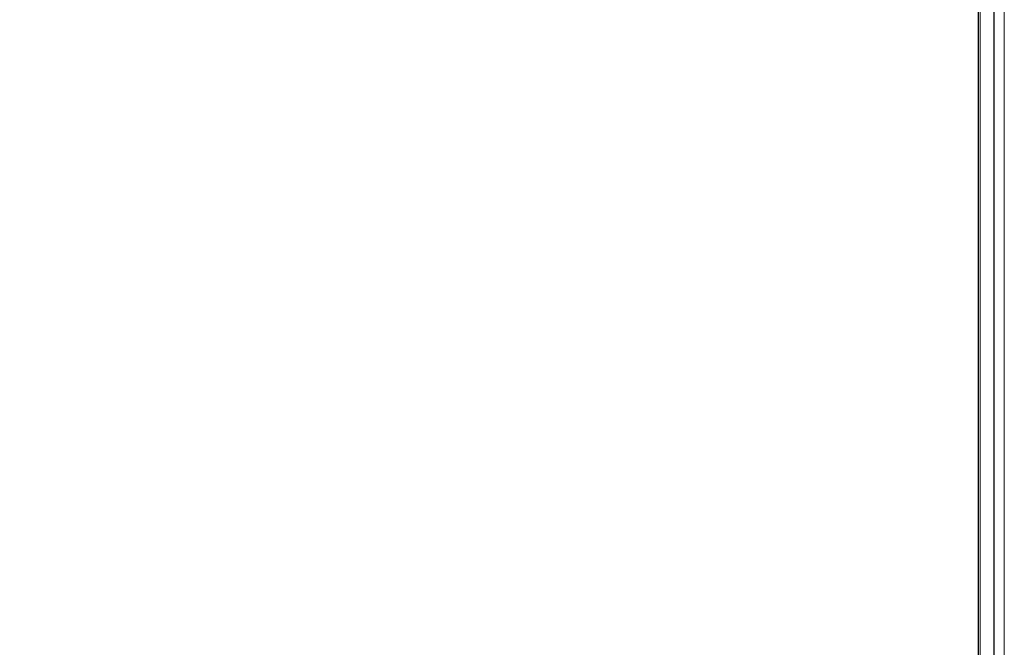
# Model space of a CAD drawing. Header units: millimetres. Extents: x 5 to 192, y 6 to 95.
# Tile 45 of 59: x 111.48 to 120.78, y 33.44 to 39.37. Entities that reach past the tile are written whole.
import ezdxf

# ---------------------------------------------------------------- set-up
doc = ezdxf.new("R2010")
doc.units = ezdxf.units.MM
doc.header["$MEASUREMENT"] = 0
doc.layers.add('Vrstva 1', color=7, linetype='Continuous')

msp = doc.modelspace()

# ---------------------------------------------------------------- linework, layer by layer
at = {"layer": 'Vrstva 1', "color": 250, "lineweight": 13}
msp.add_lwpolyline([(102.8273, 18.4289), (120.7815, 18.4289), (120.7815, 81.9267), (102.8273, 81.9267), (102.8273, 18.4289)], close=True, dxfattribs=at)
at = {"layer": 'Vrstva 1', "color": 250, "lineweight": 18}
msp.add_lwpolyline([(103.0544, 27.7253), (120.5544, 27.7253), (120.5544, 72.5889), (103.0544, 72.5889), (103.0544, 27.7253)], close=True, dxfattribs=at)
at = {"layer": 'Vrstva 1', "color": 250, "lineweight": 25}
msp.add_open_spline([(120.6835, 6.1571), (120.6835, 6.1571), (120.6835, 94.1753), (120.6835, 94.1753), (120.6835, 94.1753), (120.6835, 94.1753), (102.9221, 94.1753), (102.9221, 94.1753), (102.9221, 94.1753), (102.9221, 94.1753), (102.9221, 6.1571), (102.9221, 6.1571), (102.9221, 6.1571), (102.9221, 6.1571), (120.6835, 6.1571), (120.6835, 6.1571)], degree=3, knots=[0, 0, 0, 0, 0.25, 0.25, 0.25, 0.25, 0.5, 0.5, 0.5, 0.5, 0.75, 0.75, 0.75, 0.75, 1, 1, 1, 1], dxfattribs=at)
at = {"layer": 'Vrstva 1', "lineweight": 25}
msp.add_open_spline([(120.5354, 70.9442), (120.5354, 70.9442), (120.5354, 29.3701), (120.5354, 29.3701)], degree=3, dxfattribs=at)
at = {"layer": 'Vrstva 1', "lineweight": 5}
msp.add_open_spline([(120.5544, 69.645), (120.5544, 69.645), (120.5544, 30.6692), (120.5544, 30.6692)], degree=3, dxfattribs=at)

doc.saveas('drawing.dxf')
